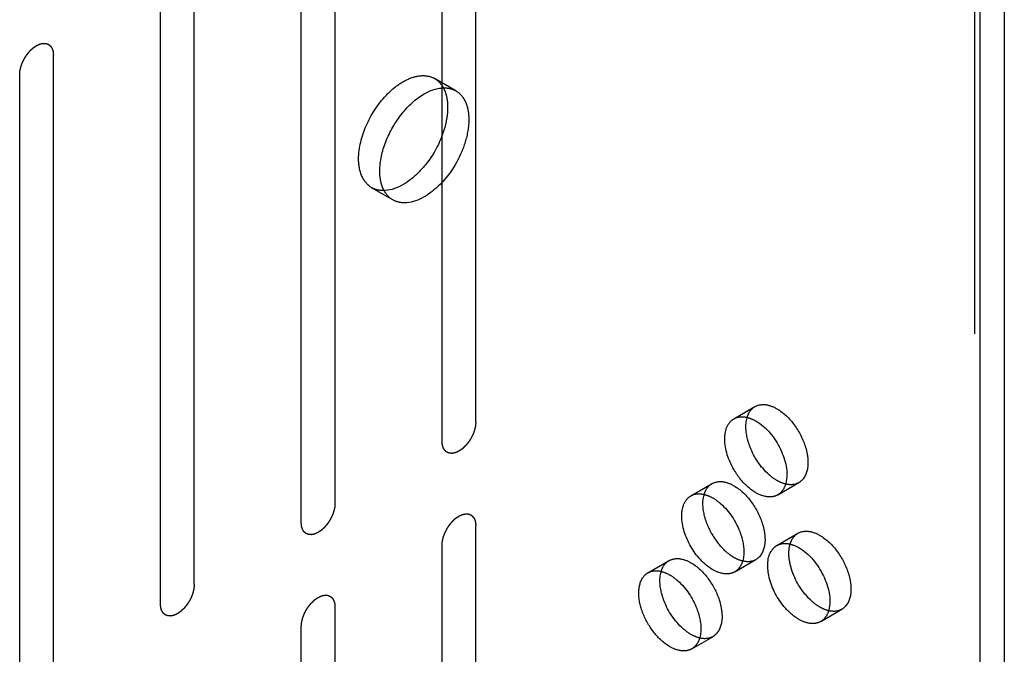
# Model space of a CAD drawing. Header units: inches. Extents: x 5 to 265, y 5 to 171.
# Tile 207 of 212: x 216.602 to 218.15, y 132.394 to 133.391. Entities that reach past the tile are written whole.
import ezdxf

# ---------------------------------------------------------------- set-up
doc = ezdxf.new("R2010")
doc.units = ezdxf.units.IN
doc.header["$LTSCALE"] = 14.96
doc.header["$MEASUREMENT"] = 0
doc.linetypes.add('HIDDEN', pattern=[0.2, 0.1, -0.1])
doc.layers.get('0').update_dxf_attribs({"linetype": 'CONTINUOUS'})
for name, color, linetype in [('03_ALL_AXES', 7, 'CONTINUOUS'), ('08_ALL_COSMETICS', 7, 'CONTINUOUS'), ('DEFAULT_2', 7, 'HIDDEN')]:
    doc.layers.add(name, color=color, linetype=linetype)

msp = doc.modelspace()

# ---------------------------------------------------------------- linework, layer by layer
at = {"color": 7, "linetype": 'Continuous'}
for p, q in [((218.15, 137.3515), (218.15, 71.2483)), ((218.1123, 71.1956), (218.1123, 137.3323))]:
    msp.add_line(p, q, dxfattribs=at)
at = {"layer": '03_ALL_AXES', "color": 7, "linetype": 'HIDDEN'}
for p, q in [((217.2878, 133.2792), (217.2545, 133.2984)), ((217.1888, 133.1077), (217.1555, 133.1269)), ((217.7249, 132.7637), (217.7581, 132.7829)), ((217.7939, 132.6442), (217.8271, 132.6634)), ((217.6573, 132.6427), (217.6906, 132.6619)), ((217.7925, 132.5647), (217.8257, 132.5839)), ((217.5898, 132.5218), (217.623, 132.5409)), ((217.7263, 132.5232), (217.7596, 132.5424)), ((217.8615, 132.4452), (217.8947, 132.4644)), ((217.6588, 132.4022), (217.692, 132.4214))]:
    msp.add_line(p, q, dxfattribs=at)
msp.add_arc((217.7919, 132.6407), 0.117, 201.222, 218.7783, dxfattribs=at)
for points, knots in [([(217.135, 133.1722), (217.135, 133.1899), (217.1448, 133.2266), (217.17, 133.2655), (217.1967, 133.2892), (217.2172, 133.3004), (217.2372, 133.3044), (217.2496, 133.3012), (217.2545, 133.2984)], [0, 0, 0, 0, 0.269949, 0.561336, 0.695525, 0.813149, 0.912905, 1, 1, 1, 1]), ([(217.2545, 133.2984), (217.2589, 133.2958), (217.2641, 133.2909), (217.2676, 133.285), (217.2685, 133.2834)], [0, 0, 0, 0, 0.736206, 1, 1, 1, 1]), ([(217.1683, 133.153), (217.1683, 133.1686), (217.176, 133.2013), (217.2005, 133.2435), (217.2332, 133.2748), (217.2612, 133.2847), (217.2733, 133.2836)], [0, 0, 0, 0, 0.258397, 0.541455, 0.799849, 1, 1, 1, 1]), ([(217.2715, 133.2762), (217.2721, 133.2744), (217.2743, 133.2669), (217.275, 133.259), (217.275, 133.253)], [0, 0, 0, 0, 0.235227, 1, 1, 1, 1]), ([(217.275, 133.253), (217.275, 133.2456), (217.2711, 133.2131), (217.2558, 133.1824), (217.24, 133.1628)], [0, 0, 0, 0, 0.228716, 1, 1, 1, 1]), ([(217.3029, 133.2618), (217.3038, 133.2598), (217.3071, 133.2508), (217.3083, 133.2412), (217.3083, 133.2338)], [0, 0, 0, 0, 0.231419, 1, 1, 1, 1]), ([(217.3083, 133.2338), (217.3083, 133.2302), (217.3073, 133.2146), (217.3032, 133.1992), (217.2989, 133.188)], [0, 0, 0, 0, 0.231048, 1, 1, 1, 1]), ([(217.2989, 133.188), (217.2898, 133.1646), (217.2657, 133.1268), (217.2224, 133.1015), (217.2033, 133.1032)], [0, 0, 0, 0, 0.566132, 1, 1, 1, 1]), ([(217.1555, 133.1269), (217.1489, 133.1307), (217.1374, 133.1452), (217.135, 133.1628), (217.135, 133.1722)], [0, 0, 0, 0, 0.450017, 1, 1, 1, 1]), ([(217.24, 133.1628), (217.2349, 133.1565), (217.2165, 133.1367), (217.1892, 133.1207), (217.17, 133.1224)], [0, 0, 0, 0, 0.298288, 1, 1, 1, 1]), ([(217.1718, 133.1299), (217.1712, 133.1316), (217.169, 133.1392), (217.1683, 133.147), (217.1683, 133.153)], [0, 0, 0, 0, 0.235227, 1, 1, 1, 1]), ([(217.1888, 133.1077), (217.1844, 133.1102), (217.1792, 133.1152), (217.1757, 133.1211), (217.1748, 133.1227)], [0, 0, 0, 0, 0.736206, 1, 1, 1, 1]), ([(217.7581, 132.7829), (217.7628, 132.7856), (217.7755, 132.7875), (217.7869, 132.7828), (217.7926, 132.7795)], [0, 0, 0, 0, 0.45002, 1, 1, 1, 1]), ([(217.7926, 132.7795), (217.8033, 132.7733), (217.8221, 132.7547), (217.8368, 132.7259), (217.8417, 132.7014), (217.8415, 132.6816), (217.8344, 132.6675), (217.8271, 132.6634)], [0, 0, 0, 0, 0.271139, 0.563812, 0.698594, 0.816737, 1, 1, 1, 1]), ([(217.7106, 132.7321), (217.7106, 132.7345), (217.7111, 132.7429), (217.7136, 132.7515), (217.7172, 132.7565)], [0, 0, 0, 0, 0.279646, 1, 1, 1, 1]), ([(217.7249, 132.7637), (217.7264, 132.7646), (217.7333, 132.7676), (217.7412, 132.7671), (217.7467, 132.7656)], [0, 0, 0, 0, 0.234155, 1, 1, 1, 1]), ([(217.7504, 132.7194), (217.7488, 132.7234), (217.7441, 132.738), (217.7427, 132.7543), (217.7456, 132.765)], [0, 0, 0, 0, 0.280454, 1, 1, 1, 1]), ([(217.7594, 132.7603), (217.7764, 132.7505), (217.8011, 132.7195), (217.8112, 132.6796), (217.8065, 132.6621)], [0, 0, 0, 0, 0.520118, 1, 1, 1, 1]), ([(217.735, 132.6692), (217.7313, 132.6739), (217.7186, 132.6926), (217.7106, 132.7154), (217.7106, 132.7321)], [0, 0, 0, 0, 0.263257, 1, 1, 1, 1]), ([(217.7926, 132.6668), (217.7881, 132.6694), (217.7699, 132.6831), (217.7567, 132.703), (217.7504, 132.7194)], [0, 0, 0, 0, 0.228715, 1, 1, 1, 1]), ([(217.6906, 132.6619), (217.6952, 132.6646), (217.708, 132.6665), (217.7194, 132.6618), (217.7251, 132.6585)], [0, 0, 0, 0, 0.45002, 1, 1, 1, 1]), ([(217.7594, 132.6476), (217.7572, 132.6489), (217.7481, 132.6549), (217.7403, 132.6627), (217.735, 132.6692)], [0, 0, 0, 0, 0.231048, 1, 1, 1, 1]), ([(217.8271, 132.6634), (217.8256, 132.6625), (217.8188, 132.6595), (217.8108, 132.66), (217.8053, 132.6614)], [0, 0, 0, 0, 0.234155, 1, 1, 1, 1]), ([(217.7251, 132.6585), (217.7357, 132.6523), (217.7545, 132.6337), (217.7692, 132.605), (217.7741, 132.5804), (217.774, 132.5607), (217.7668, 132.5466), (217.7596, 132.5424)], [0, 0, 0, 0, 0.271139, 0.563812, 0.698594, 0.816737, 1, 1, 1, 1]), ([(217.7838, 132.6411), (217.7819, 132.6409), (217.7734, 132.6411), (217.7651, 132.6443), (217.7594, 132.6476)], [0, 0, 0, 0, 0.225557, 1, 1, 1, 1]), ([(217.643, 132.6111), (217.643, 132.6135), (217.6435, 132.622), (217.6461, 132.6305), (217.6496, 132.6355)], [0, 0, 0, 0, 0.279646, 1, 1, 1, 1]), ([(217.6573, 132.6427), (217.6588, 132.6436), (217.6657, 132.6466), (217.6737, 132.6461), (217.6791, 132.6447)], [0, 0, 0, 0, 0.234155, 1, 1, 1, 1]), ([(217.6828, 132.5984), (217.6813, 132.6024), (217.6766, 132.617), (217.6751, 132.6333), (217.678, 132.644)], [0, 0, 0, 0, 0.280454, 1, 1, 1, 1]), ([(217.6918, 132.6393), (217.6963, 132.6367), (217.7146, 132.623), (217.7278, 132.6031), (217.7341, 132.5867)], [0, 0, 0, 0, 0.228715, 1, 1, 1, 1]), ([(217.6918, 132.5266), (217.6774, 132.535), (217.6545, 132.5614), (217.643, 132.5944), (217.643, 132.6111)], [0, 0, 0, 0, 0.500112, 1, 1, 1, 1]), ([(217.7341, 132.5867), (217.7357, 132.5827), (217.7403, 132.5681), (217.7418, 132.5518), (217.7389, 132.5411)], [0, 0, 0, 0, 0.280454, 1, 1, 1, 1]), ([(217.8257, 132.5839), (217.8304, 132.5866), (217.8431, 132.5885), (217.8545, 132.5838), (217.8602, 132.5805)], [0, 0, 0, 0, 0.45002, 1, 1, 1, 1]), ([(217.8602, 132.5805), (217.8709, 132.5743), (217.8896, 132.5557), (217.9044, 132.5269), (217.9093, 132.5024), (217.9091, 132.4826), (217.9019, 132.4686), (217.8947, 132.4644)], [0, 0, 0, 0, 0.271139, 0.563812, 0.698594, 0.816737, 1, 1, 1, 1]), ([(217.7251, 132.5458), (217.7229, 132.5471), (217.7138, 132.5531), (217.7059, 132.5609), (217.7007, 132.5675)], [0, 0, 0, 0, 0.231048, 1, 1, 1, 1]), ([(217.8026, 132.4702), (217.7916, 132.4839), (217.7772, 132.5116), (217.777, 132.5465), (217.7847, 132.5575)], [0, 0, 0, 0, 0.566129, 1, 1, 1, 1]), ([(217.827, 132.5613), (217.844, 132.5515), (217.8686, 132.5205), (217.8788, 132.4806), (217.8741, 132.4631)], [0, 0, 0, 0, 0.520118, 1, 1, 1, 1]), ([(217.623, 132.5409), (217.6277, 132.5436), (217.6404, 132.5455), (217.6518, 132.5408), (217.6575, 132.5375)], [0, 0, 0, 0, 0.45002, 1, 1, 1, 1]), ([(217.818, 132.5204), (217.8169, 132.5231), (217.8134, 132.5334), (217.8114, 132.5443), (217.8114, 132.5523)], [0, 0, 0, 0, 0.266124, 1, 1, 1, 1]), ([(217.5898, 132.5218), (217.5913, 132.5226), (217.5981, 132.5256), (217.6061, 132.5252), (217.6116, 132.5237)], [0, 0, 0, 0, 0.234155, 1, 1, 1, 1]), ([(217.6152, 132.4774), (217.6137, 132.4815), (217.609, 132.4961), (217.6075, 132.5123), (217.6104, 132.523)], [0, 0, 0, 0, 0.280454, 1, 1, 1, 1]), ([(217.6575, 132.5375), (217.6682, 132.5314), (217.6869, 132.5127), (217.7017, 132.484), (217.7066, 132.4594), (217.7064, 132.4397), (217.6992, 132.4256), (217.692, 132.4214)], [0, 0, 0, 0, 0.271139, 0.563812, 0.698594, 0.816737, 1, 1, 1, 1]), ([(217.7162, 132.5201), (217.7143, 132.5199), (217.7058, 132.5201), (217.6975, 132.5233), (217.6918, 132.5266)], [0, 0, 0, 0, 0.225557, 1, 1, 1, 1]), ([(217.6243, 132.4057), (217.6148, 132.4111), (217.5978, 132.4271), (217.5809, 132.4567), (217.5734, 132.4873), (217.5772, 132.5077), (217.582, 132.5146)], [0, 0, 0, 0, 0.258394, 0.541451, 0.799846, 1, 1, 1, 1]), ([(217.6243, 132.5183), (217.6288, 132.5157), (217.647, 132.502), (217.6602, 132.4821), (217.6665, 132.4658)], [0, 0, 0, 0, 0.228715, 1, 1, 1, 1]), ([(217.8602, 132.4678), (217.8557, 132.4704), (217.8375, 132.4841), (217.8243, 132.504), (217.818, 132.5204)], [0, 0, 0, 0, 0.228715, 1, 1, 1, 1]), ([(217.6575, 132.4249), (217.653, 132.4275), (217.6347, 132.4412), (217.6216, 132.4611), (217.6152, 132.4774)], [0, 0, 0, 0, 0.228715, 1, 1, 1, 1]), ([(217.6665, 132.4658), (217.6681, 132.4617), (217.6728, 132.4471), (217.6743, 132.4309), (217.6714, 132.4202)], [0, 0, 0, 0, 0.280454, 1, 1, 1, 1]), ([(217.827, 132.4486), (217.8248, 132.4499), (217.8157, 132.4559), (217.8079, 132.4637), (217.8026, 132.4702)], [0, 0, 0, 0, 0.231048, 1, 1, 1, 1]), ([(217.8947, 132.4644), (217.8932, 132.4635), (217.8864, 132.4605), (217.8784, 132.461), (217.8729, 132.4624)], [0, 0, 0, 0, 0.234155, 1, 1, 1, 1]), ([(217.8514, 132.4421), (217.8495, 132.4419), (217.8409, 132.4421), (217.8327, 132.4453), (217.827, 132.4486)], [0, 0, 0, 0, 0.225557, 1, 1, 1, 1]), ([(217.692, 132.4214), (217.6905, 132.4206), (217.6836, 132.4176), (217.6757, 132.418), (217.6702, 132.4195)], [0, 0, 0, 0, 0.234155, 1, 1, 1, 1]), ([(217.6487, 132.3991), (217.6467, 132.399), (217.6382, 132.3991), (217.63, 132.4024), (217.6243, 132.4057)], [0, 0, 0, 0, 0.225557, 1, 1, 1, 1])]:
    msp.add_open_spline(points, degree=3, knots=knots, dxfattribs=at)
for points in [[(217.2685, 133.2834), (217.2697, 133.2811), (217.2707, 133.2786), (217.2715, 133.2762)], [(217.2733, 133.2836), (217.2783, 133.2832), (217.2834, 133.2817), (217.2878, 133.2792)], [(217.2878, 133.2792), (217.2922, 133.2766), (217.296, 133.273), (217.2989, 133.2689)], [(217.2989, 133.2689), (217.3004, 133.2666), (217.3018, 133.2642), (217.3029, 133.2618)], [(217.17, 133.1224), (217.165, 133.1229), (217.1599, 133.1244), (217.1555, 133.1269)], [(217.1748, 133.1227), (217.1736, 133.125), (217.1726, 133.1274), (217.1718, 133.1299)], [(217.2033, 133.1032), (217.1982, 133.1037), (217.1932, 133.1052), (217.1888, 133.1077)], [(217.7456, 132.765), (217.7466, 132.7688), (217.7481, 132.7725), (217.7504, 132.7757)], [(217.7504, 132.7757), (217.7524, 132.7786), (217.7551, 132.7811), (217.7581, 132.7829)], [(217.7172, 132.7565), (217.7192, 132.7594), (217.7219, 132.7619), (217.7249, 132.7637)], [(217.7467, 132.7656), (217.7512, 132.7645), (217.7554, 132.7626), (217.7594, 132.7603)], [(217.8053, 132.6614), (217.8009, 132.6626), (217.7966, 132.6645), (217.7926, 132.6668)], [(217.678, 132.644), (217.679, 132.6478), (217.6806, 132.6515), (217.6828, 132.6547)], [(217.6828, 132.6547), (217.6848, 132.6576), (217.6875, 132.6602), (217.6906, 132.6619)], [(217.8017, 132.6514), (217.7996, 132.6485), (217.797, 132.646), (217.7939, 132.6442)], [(217.8065, 132.6621), (217.8055, 132.6583), (217.8039, 132.6546), (217.8017, 132.6514)], [(217.6496, 132.6355), (217.6516, 132.6384), (217.6543, 132.641), (217.6573, 132.6427)], [(217.6791, 132.6447), (217.6836, 132.6435), (217.6879, 132.6416), (217.6918, 132.6393)], [(217.7939, 132.6442), (217.7909, 132.6424), (217.7873, 132.6414), (217.7838, 132.6411)], [(217.8131, 132.566), (217.8141, 132.5698), (217.8157, 132.5735), (217.818, 132.5767)], [(217.818, 132.5767), (217.82, 132.5796), (217.8227, 132.5821), (217.8257, 132.5839)], [(217.7847, 132.5575), (217.7868, 132.5604), (217.7894, 132.5629), (217.7925, 132.5647)], [(217.7925, 132.5647), (217.7955, 132.5665), (217.7991, 132.5675), (217.8026, 132.5678)], [(217.8026, 132.5678), (217.8065, 132.5682), (217.8105, 132.5677), (217.8143, 132.5666)], [(217.8114, 132.5523), (217.8114, 132.5569), (217.8119, 132.5616), (217.8131, 132.566)], [(217.8143, 132.5666), (217.8187, 132.5655), (217.823, 132.5636), (217.827, 132.5613)], [(217.6152, 132.5338), (217.6173, 132.5366), (217.6199, 132.5392), (217.623, 132.5409)], [(217.7378, 132.5405), (217.7333, 132.5416), (217.729, 132.5435), (217.7251, 132.5458)], [(217.7389, 132.5411), (217.7379, 132.5373), (217.7363, 132.5336), (217.7341, 132.5304)], [(217.7495, 132.5393), (217.7456, 132.5389), (217.7416, 132.5395), (217.7378, 132.5405)], [(217.7596, 132.5424), (217.7565, 132.5406), (217.753, 132.5396), (217.7495, 132.5393)], [(217.6104, 132.523), (217.6114, 132.5268), (217.613, 132.5305), (217.6152, 132.5338)], [(217.6116, 132.5237), (217.616, 132.5225), (217.6203, 132.5206), (217.6243, 132.5183)], [(217.7263, 132.5232), (217.7233, 132.5215), (217.7197, 132.5204), (217.7162, 132.5201)], [(217.7341, 132.5304), (217.7321, 132.5275), (217.7294, 132.525), (217.7263, 132.5232)], [(217.582, 132.5146), (217.584, 132.5175), (217.5867, 132.52), (217.5898, 132.5218)], [(217.8729, 132.4624), (217.8685, 132.4636), (217.8642, 132.4655), (217.8602, 132.4678)], [(217.8741, 132.4631), (217.8731, 132.4593), (217.8715, 132.4556), (217.8692, 132.4524)], [(217.8692, 132.4524), (217.8672, 132.4495), (217.8645, 132.447), (217.8615, 132.4452)], [(217.8615, 132.4452), (217.8584, 132.4434), (217.8549, 132.4424), (217.8514, 132.4421)], [(217.6702, 132.4195), (217.6658, 132.4207), (217.6615, 132.4226), (217.6575, 132.4249)], [(217.6714, 132.4202), (217.6703, 132.4164), (217.6688, 132.4126), (217.6665, 132.4094)], [(217.6588, 132.4023), (217.6557, 132.4005), (217.6522, 132.3994), (217.6487, 132.3991)], [(217.6665, 132.4094), (217.6645, 132.4066), (217.6618, 132.404), (217.6588, 132.4023)]]:
    msp.add_open_spline(points, degree=3, dxfattribs=at)
at = {"layer": '08_ALL_COSMETICS', "color": 7, "linetype": 'HIDDEN'}
for p, q in [((217.3192, 132.7589), (217.3192, 133.7183)), ((217.2662, 132.7282), (217.2662, 133.6876)), ((217.0979, 132.6311), (217.0979, 133.5905)), ((217.0449, 132.6005), (217.0449, 133.5599)), ((216.8766, 132.5033), (216.8766, 133.4627)), ((216.8236, 132.4727), (216.8236, 133.4321)), ((216.6553, 132.3755), (216.6553, 133.3349)), ((216.6022, 132.3449), (216.6022, 133.3043)), ((217.3192, 131.6362), (217.3192, 132.5956)), ((217.2662, 131.6056), (217.2662, 132.5649)), ((217.0979, 131.5084), (217.0979, 132.4678)), ((217.0449, 131.4778), (217.0449, 132.4372))]:
    msp.add_line(p, q, dxfattribs=at)
for points in [[(216.6022, 133.3043), (216.6023, 133.3048), (216.6024, 133.3059), (216.6025, 133.3074), (216.6026, 133.3087), (216.6027, 133.3096), (216.6027, 133.3101), (216.6027, 133.3105), (216.6028, 133.311), (216.603, 133.3115), (216.6032, 133.3125), (216.6035, 133.3138), (216.6038, 133.3152), (216.604, 133.3162), (216.6042, 133.3167), (216.6042, 133.3171), (216.6044, 133.3175), (216.6046, 133.3181), (216.605, 133.3191), (216.6055, 133.3205), (216.606, 133.3219), (216.6063, 133.3228), (216.6065, 133.3234), (216.6067, 133.3238), (216.6069, 133.3242), (216.6072, 133.3248), (216.6076, 133.3257), (216.6083, 133.3271), (216.609, 133.3285), (216.6095, 133.3295), (216.6098, 133.33), (216.61, 133.3304), (216.6103, 133.3308), (216.6106, 133.3313), (216.6112, 133.3322), (216.612, 133.3335), (216.6128, 133.3348), (216.6134, 133.3356), (216.6138, 133.3362), (216.614, 133.3365), (216.6143, 133.3369), (216.6147, 133.3373), (216.6153, 133.3381), (216.6163, 133.3393), (216.6172, 133.3404), (216.6179, 133.3412), (216.6183, 133.3416), (216.6186, 133.342), (216.6189, 133.3423), (216.6193, 133.3427), (216.62, 133.3433), (216.621, 133.3443), (216.6221, 133.3453), (216.6228, 133.3459), (216.6232, 133.3463), (216.6235, 133.3466), (216.6238, 133.3468), (216.6243, 133.3471), (216.625, 133.3477), (216.6261, 133.3484), (216.6272, 133.3492), (216.628, 133.3497), (216.6284, 133.35), (216.6288, 133.3502), (216.6291, 133.3504), (216.6295, 133.3506), (216.6303, 133.3509), (216.6313, 133.3514), (216.6324, 133.3519), (216.6332, 133.3523), (216.6336, 133.3525), (216.6339, 133.3526), (216.6342, 133.3527), (216.6346, 133.3528), (216.6354, 133.3529), (216.6364, 133.3532), (216.6374, 133.3534), (216.6381, 133.3536), (216.6385, 133.3537), (216.6389, 133.3538), (216.6391, 133.3537), (216.6395, 133.3537), (216.6402, 133.3537), (216.6411, 133.3537), (216.6421, 133.3536), (216.6428, 133.3536), (216.6431, 133.3536), (216.6434, 133.3536), (216.6437, 133.3535), (216.644, 133.3534), (216.6446, 133.3531), (216.6455, 133.3528), (216.6463, 133.3525), (216.6469, 133.3523), (216.6472, 133.3522), (216.6475, 133.3521), (216.6477, 133.3519), (216.648, 133.3517), (216.6485, 133.3513), (216.6491, 133.3507), (216.6498, 133.3502), (216.6503, 133.3498), (216.6506, 133.3495), (216.6508, 133.3494), (216.6509, 133.3491), (216.6511, 133.3488), (216.6515, 133.3482), (216.652, 133.3474), (216.6525, 133.3466), (216.6529, 133.3461), (216.6531, 133.3457), (216.6533, 133.3455), (216.6533, 133.3452), (216.6535, 133.3448), (216.6537, 133.3441), (216.654, 133.3431), (216.6543, 133.3421), (216.6545, 133.3414), (216.6547, 133.341), (216.6548, 133.3407), (216.6548, 133.3403), (216.6548, 133.3398), (216.6549, 133.339), (216.655, 133.3378), (216.6551, 133.3364), (216.6552, 133.3354), (216.6553, 133.3349)], [(217.3192, 132.7589), (217.3192, 132.7583), (217.3191, 132.7573), (217.319, 132.7557), (217.3189, 132.7544), (217.3188, 132.7535), (217.3188, 132.753), (217.3188, 132.7526), (217.3186, 132.7522), (217.3185, 132.7517), (217.3183, 132.7507), (217.318, 132.7493), (217.3177, 132.748), (217.3175, 132.747), (217.3173, 132.7465), (217.3173, 132.746), (217.3171, 132.7456), (217.3169, 132.7451), (217.3165, 132.7441), (217.316, 132.7427), (217.3155, 132.7413), (217.3152, 132.7403), (217.315, 132.7398), (217.3148, 132.7394), (217.3146, 132.739), (217.3143, 132.7384), (217.3138, 132.7374), (217.3131, 132.736), (217.3124, 132.7347), (217.312, 132.7337), (217.3117, 132.7332), (217.3115, 132.7327), (217.3112, 132.7324), (217.3109, 132.7318), (217.3103, 132.731), (217.3095, 132.7297), (217.3086, 132.7284), (217.3081, 132.7275), (217.3077, 132.727), (217.3075, 132.7266), (217.3072, 132.7263), (217.3068, 132.7258), (217.3061, 132.725), (217.3052, 132.7239), (217.3042, 132.7228), (217.3036, 132.722), (217.3032, 132.7215), (217.3029, 132.7212), (217.3026, 132.7209), (217.3022, 132.7205), (217.3015, 132.7198), (217.3004, 132.7189), (217.2994, 132.7179), (217.2987, 132.7172), (217.2983, 132.7169), (217.298, 132.7166), (217.2976, 132.7163), (217.2972, 132.716), (217.2964, 132.7155), (217.2953, 132.7148), (217.2943, 132.714), (217.2935, 132.7135), (217.2931, 132.7132), (217.2927, 132.7129), (217.2924, 132.7128), (217.292, 132.7126), (217.2912, 132.7122), (217.2902, 132.7117), (217.2891, 132.7112), (217.2883, 132.7109), (217.2879, 132.7107), (217.2876, 132.7105), (217.2873, 132.7105), (217.2869, 132.7104), (217.2861, 132.7102), (217.2851, 132.71), (217.2841, 132.7097), (217.2833, 132.7096), (217.2829, 132.7095), (217.2826, 132.7094), (217.2823, 132.7094), (217.282, 132.7094), (217.2813, 132.7095), (217.2803, 132.7095), (217.2794, 132.7095), (217.2787, 132.7096), (217.2783, 132.7096), (217.278, 132.7096), (217.2778, 132.7097), (217.2775, 132.7098), (217.2769, 132.71), (217.276, 132.7103), (217.2752, 132.7106), (217.2746, 132.7109), (217.2742, 132.711), (217.274, 132.7111), (217.2738, 132.7113), (217.2735, 132.7115), (217.273, 132.7119), (217.2723, 132.7124), (217.2717, 132.713), (217.2712, 132.7134), (217.2709, 132.7136), (217.2707, 132.7138), (217.2705, 132.7141), (217.2703, 132.7144), (217.27, 132.7149), (217.2695, 132.7157), (217.269, 132.7165), (217.2686, 132.7171), (217.2684, 132.7174), (217.2682, 132.7176), (217.2682, 132.718), (217.268, 132.7184), (217.2678, 132.7191), (217.2675, 132.7201), (217.2672, 132.7211), (217.267, 132.7218), (217.2668, 132.7222), (217.2667, 132.7225), (217.2667, 132.7229), (217.2667, 132.7233), (217.2666, 132.7242), (217.2665, 132.7254), (217.2663, 132.7268), (217.2663, 132.7278), (217.2662, 132.7282)], [(217.0979, 132.6311), (217.0979, 132.6306), (217.0978, 132.6295), (217.0977, 132.628), (217.0976, 132.6267), (217.0975, 132.6258), (217.0974, 132.6252), (217.0974, 132.6249), (217.0973, 132.6244), (217.0972, 132.6239), (217.097, 132.6229), (217.0967, 132.6216), (217.0964, 132.6202), (217.0961, 132.6192), (217.096, 132.6187), (217.0959, 132.6183), (217.0958, 132.6178), (217.0956, 132.6173), (217.0952, 132.6163), (217.0947, 132.6149), (217.0942, 132.6135), (217.0938, 132.6126), (217.0936, 132.612), (217.0935, 132.6116), (217.0933, 132.6112), (217.093, 132.6106), (217.0925, 132.6097), (217.0918, 132.6083), (217.0911, 132.6069), (217.0906, 132.6059), (217.0904, 132.6054), (217.0902, 132.6049), (217.0899, 132.6046), (217.0896, 132.6041), (217.089, 132.6032), (217.0882, 132.6019), (217.0873, 132.6006), (217.0867, 132.5997), (217.0864, 132.5992), (217.0862, 132.5988), (217.0859, 132.5985), (217.0855, 132.5981), (217.0848, 132.5973), (217.0839, 132.5961), (217.0829, 132.595), (217.0823, 132.5942), (217.0819, 132.5937), (217.0816, 132.5934), (217.0813, 132.5931), (217.0809, 132.5927), (217.0801, 132.5921), (217.0791, 132.5911), (217.0781, 132.5901), (217.0774, 132.5895), (217.077, 132.5891), (217.0766, 132.5888), (217.0763, 132.5886), (217.0759, 132.5883), (217.0751, 132.5877), (217.074, 132.587), (217.0729, 132.5862), (217.0722, 132.5857), (217.0717, 132.5854), (217.0714, 132.5851), (217.0711, 132.585), (217.0707, 132.5848), (217.0699, 132.5845), (217.0688, 132.584), (217.0678, 132.5835), (217.067, 132.5831), (217.0666, 132.5829), (217.0662, 132.5827), (217.0659, 132.5827), (217.0655, 132.5826), (217.0648, 132.5824), (217.0638, 132.5822), (217.0627, 132.582), (217.062, 132.5818), (217.0616, 132.5817), (217.0613, 132.5816), (217.061, 132.5817), (217.0606, 132.5817), (217.06, 132.5817), (217.059, 132.5817), (217.0581, 132.5818), (217.0574, 132.5818), (217.057, 132.5818), (217.0567, 132.5818), (217.0565, 132.5819), (217.0561, 132.582), (217.0555, 132.5822), (217.0547, 132.5826), (217.0538, 132.5829), (217.0532, 132.5831), (217.0529, 132.5832), (217.0526, 132.5833), (217.0525, 132.5835), (217.0522, 132.5837), (217.0517, 132.5841), (217.051, 132.5847), (217.0503, 132.5852), (217.0498, 132.5856), (217.0496, 132.5859), (217.0494, 132.586), (217.0492, 132.5863), (217.049, 132.5866), (217.0487, 132.5872), (217.0481, 132.5879), (217.0476, 132.5888), (217.0473, 132.5893), (217.0471, 132.5896), (217.0469, 132.5899), (217.0468, 132.5902), (217.0467, 132.5906), (217.0465, 132.5913), (217.0462, 132.5923), (217.0459, 132.5933), (217.0456, 132.594), (217.0455, 132.5944), (217.0454, 132.5947), (217.0454, 132.5951), (217.0453, 132.5956), (217.0453, 132.5964), (217.0451, 132.5976), (217.045, 132.599), (217.0449, 132.6), (217.0449, 132.6005)], [(217.2662, 132.5649), (217.2663, 132.5655), (217.2663, 132.5665), (217.2665, 132.5681), (217.2666, 132.5694), (217.2666, 132.5703), (217.2667, 132.5708), (217.2667, 132.5712), (217.2668, 132.5716), (217.2669, 132.5721), (217.2672, 132.5731), (217.2675, 132.5745), (217.2678, 132.5759), (217.268, 132.5768), (217.2681, 132.5774), (217.2682, 132.5778), (217.2684, 132.5782), (217.2686, 132.5787), (217.2689, 132.5797), (217.2694, 132.5811), (217.2699, 132.5825), (217.2703, 132.5835), (217.2705, 132.584), (217.2706, 132.5845), (217.2709, 132.5849), (217.2711, 132.5854), (217.2716, 132.5864), (217.2723, 132.5878), (217.273, 132.5891), (217.2735, 132.5901), (217.2738, 132.5907), (217.274, 132.5911), (217.2742, 132.5915), (217.2746, 132.592), (217.2751, 132.5929), (217.276, 132.5941), (217.2768, 132.5954), (217.2774, 132.5963), (217.2777, 132.5968), (217.278, 132.5972), (217.2783, 132.5975), (217.2786, 132.598), (217.2793, 132.5988), (217.2803, 132.5999), (217.2812, 132.601), (217.2819, 132.6018), (217.2823, 132.6023), (217.2825, 132.6027), (217.2828, 132.6029), (217.2833, 132.6033), (217.284, 132.604), (217.285, 132.6049), (217.286, 132.6059), (217.2868, 132.6066), (217.2872, 132.607), (217.2875, 132.6073), (217.2878, 132.6075), (217.2882, 132.6078), (217.289, 132.6083), (217.2901, 132.6091), (217.2912, 132.6098), (217.292, 132.6104), (217.2924, 132.6106), (217.2927, 132.6109), (217.293, 132.611), (217.2935, 132.6112), (217.2942, 132.6116), (217.2953, 132.6121), (217.2964, 132.6126), (217.2971, 132.6129), (217.2976, 132.6131), (217.2979, 132.6133), (217.2982, 132.6133), (217.2986, 132.6134), (217.2993, 132.6136), (217.3004, 132.6138), (217.3014, 132.6141), (217.3021, 132.6142), (217.3025, 132.6143), (217.3028, 132.6144), (217.3031, 132.6144), (217.3035, 132.6144), (217.3042, 132.6143), (217.3051, 132.6143), (217.3061, 132.6143), (217.3067, 132.6143), (217.3071, 132.6142), (217.3074, 132.6143), (217.3077, 132.6141), (217.308, 132.614), (217.3086, 132.6138), (217.3094, 132.6135), (217.3103, 132.6132), (217.3109, 132.613), (217.3112, 132.6128), (217.3115, 132.6128), (217.3117, 132.6126), (217.312, 132.6123), (217.3124, 132.6119), (217.3131, 132.6114), (217.3138, 132.6108), (217.3143, 132.6104), (217.3146, 132.6102), (217.3148, 132.61), (217.3149, 132.6098), (217.3151, 132.6095), (217.3155, 132.6089), (217.316, 132.6081), (217.3165, 132.6073), (217.3169, 132.6067), (217.317, 132.6064), (217.3172, 132.6062), (217.3173, 132.6059), (217.3174, 132.6055), (217.3176, 132.6047), (217.318, 132.6037), (217.3183, 132.6027), (217.3185, 132.602), (217.3186, 132.6016), (217.3187, 132.6013), (217.3187, 132.601), (217.3188, 132.6005), (217.3189, 132.5996), (217.319, 132.5984), (217.3191, 132.597), (217.3192, 132.596), (217.3192, 132.5956)], [(216.8766, 132.5033), (216.8766, 132.5028), (216.8765, 132.5017), (216.8763, 132.5002), (216.8762, 132.4989), (216.8762, 132.498), (216.8761, 132.4975), (216.8761, 132.4971), (216.876, 132.4967), (216.8759, 132.4961), (216.8757, 132.4951), (216.8753, 132.4938), (216.875, 132.4924), (216.8748, 132.4914), (216.8747, 132.4909), (216.8746, 132.4905), (216.8744, 132.4901), (216.8742, 132.4895), (216.8739, 132.4885), (216.8734, 132.4871), (216.8729, 132.4858), (216.8725, 132.4848), (216.8723, 132.4842), (216.8722, 132.4838), (216.872, 132.4834), (216.8717, 132.4828), (216.8712, 132.4819), (216.8705, 132.4805), (216.8698, 132.4791), (216.8693, 132.4781), (216.869, 132.4776), (216.8688, 132.4772), (216.8686, 132.4768), (216.8682, 132.4763), (216.8677, 132.4754), (216.8668, 132.4741), (216.866, 132.4729), (216.8654, 132.472), (216.8651, 132.4715), (216.8648, 132.4711), (216.8645, 132.4707), (216.8642, 132.4703), (216.8635, 132.4695), (216.8626, 132.4683), (216.8616, 132.4672), (216.8609, 132.4664), (216.8606, 132.466), (216.8603, 132.4656), (216.86, 132.4653), (216.8595, 132.4649), (216.8588, 132.4643), (216.8578, 132.4633), (216.8568, 132.4624), (216.856, 132.4617), (216.8556, 132.4613), (216.8553, 132.461), (216.855, 132.4608), (216.8546, 132.4605), (216.8538, 132.46), (216.8527, 132.4592), (216.8516, 132.4584), (216.8508, 132.4579), (216.8504, 132.4576), (216.8501, 132.4574), (216.8498, 132.4572), (216.8493, 132.457), (216.8486, 132.4567), (216.8475, 132.4562), (216.8464, 132.4557), (216.8457, 132.4553), (216.8453, 132.4551), (216.8449, 132.455), (216.8446, 132.4549), (216.8442, 132.4548), (216.8435, 132.4547), (216.8425, 132.4544), (216.8414, 132.4542), (216.8407, 132.454), (216.8403, 132.4539), (216.84, 132.4538), (216.8397, 132.4539), (216.8393, 132.4539), (216.8386, 132.4539), (216.8377, 132.4539), (216.8367, 132.454), (216.8361, 132.454), (216.8357, 132.454), (216.8354, 132.454), (216.8352, 132.4541), (216.8348, 132.4542), (216.8342, 132.4545), (216.8334, 132.4548), (216.8325, 132.4551), (216.8319, 132.4553), (216.8316, 132.4554), (216.8313, 132.4555), (216.8311, 132.4557), (216.8308, 132.4559), (216.8304, 132.4563), (216.8297, 132.4569), (216.829, 132.4575), (216.8285, 132.4578), (216.8283, 132.4581), (216.828, 132.4582), (216.8279, 132.4585), (216.8277, 132.4588), (216.8273, 132.4594), (216.8268, 132.4602), (216.8263, 132.461), (216.826, 132.4615), (216.8258, 132.4619), (216.8256, 132.4621), (216.8255, 132.4624), (216.8254, 132.4628), (216.8252, 132.4635), (216.8248, 132.4645), (216.8245, 132.4655), (216.8243, 132.4662), (216.8242, 132.4666), (216.8241, 132.4669), (216.8241, 132.4673), (216.824, 132.4678), (216.8239, 132.4686), (216.8238, 132.4698), (216.8237, 132.4713), (216.8236, 132.4722), (216.8236, 132.4727)], [(217.0449, 132.4372), (217.0449, 132.4377), (217.045, 132.4387), (217.0451, 132.4403), (217.0452, 132.4416), (217.0453, 132.4425), (217.0454, 132.443), (217.0454, 132.4434), (217.0455, 132.4438), (217.0456, 132.4444), (217.0458, 132.4453), (217.0461, 132.4467), (217.0465, 132.4481), (217.0467, 132.449), (217.0468, 132.4496), (217.0469, 132.45), (217.047, 132.4504), (217.0472, 132.451), (217.0476, 132.4519), (217.0481, 132.4533), (217.0486, 132.4547), (217.049, 132.4557), (217.0492, 132.4563), (217.0493, 132.4567), (217.0495, 132.4571), (217.0498, 132.4576), (217.0503, 132.4586), (217.051, 132.46), (217.0517, 132.4614), (217.0522, 132.4623), (217.0524, 132.4629), (217.0526, 132.4633), (217.0529, 132.4637), (217.0532, 132.4642), (217.0538, 132.4651), (217.0547, 132.4664), (217.0555, 132.4676), (217.0561, 132.4685), (217.0564, 132.469), (217.0566, 132.4694), (217.0569, 132.4697), (217.0573, 132.4702), (217.058, 132.471), (217.0589, 132.4721), (217.0599, 132.4733), (217.0605, 132.4741), (217.0609, 132.4745), (217.0612, 132.4749), (217.0615, 132.4751), (217.0619, 132.4755), (217.0627, 132.4762), (217.0637, 132.4772), (217.0647, 132.4781), (217.0654, 132.4788), (217.0659, 132.4792), (217.0662, 132.4795), (217.0665, 132.4797), (217.0669, 132.48), (217.0677, 132.4805), (217.0688, 132.4813), (217.0699, 132.482), (217.0706, 132.4826), (217.0711, 132.4829), (217.0714, 132.4831), (217.0717, 132.4832), (217.0722, 132.4834), (217.0729, 132.4838), (217.074, 132.4843), (217.0751, 132.4848), (217.0758, 132.4851), (217.0762, 132.4853), (217.0766, 132.4855), (217.0769, 132.4856), (217.0773, 132.4857), (217.078, 132.4858), (217.079, 132.4861), (217.0801, 132.4863), (217.0808, 132.4865), (217.0812, 132.4865), (217.0815, 132.4866), (217.0818, 132.4866), (217.0822, 132.4866), (217.0828, 132.4866), (217.0838, 132.4865), (217.0847, 132.4865), (217.0854, 132.4865), (217.0858, 132.4865), (217.0861, 132.4865), (217.0863, 132.4864), (217.0867, 132.4862), (217.0873, 132.486), (217.0881, 132.4857), (217.089, 132.4854), (217.0896, 132.4852), (217.0899, 132.485), (217.0902, 132.485), (217.0904, 132.4848), (217.0906, 132.4846), (217.0911, 132.4842), (217.0918, 132.4836), (217.0925, 132.483), (217.093, 132.4826), (217.0932, 132.4824), (217.0935, 132.4823), (217.0936, 132.482), (217.0938, 132.4817), (217.0941, 132.4811), (217.0947, 132.4803), (217.0952, 132.4795), (217.0955, 132.4789), (217.0957, 132.4786), (217.0959, 132.4784), (217.096, 132.4781), (217.0961, 132.4777), (217.0963, 132.477), (217.0966, 132.476), (217.097, 132.4749), (217.0972, 132.4742), (217.0973, 132.4738), (217.0974, 132.4736), (217.0974, 132.4732), (217.0975, 132.4727), (217.0975, 132.4719), (217.0977, 132.4707), (217.0978, 132.4692), (217.0979, 132.4683), (217.0979, 132.4678)]]:
    msp.add_open_spline(points, degree=3, knots=[0, 0, 0, 0, 0.015625, 0.03125, 0.046875, 0.054688, 0.058594, 0.0625, 0.066406, 0.070312, 0.078125, 0.09375, 0.109375, 0.117188, 0.121094, 0.125, 0.128906, 0.132812, 0.140625, 0.15625, 0.171875, 0.179688, 0.183594, 0.1875, 0.191406, 0.195312, 0.203125, 0.21875, 0.234375, 0.242188, 0.246094, 0.25, 0.253906, 0.257812, 0.265625, 0.28125, 0.296875, 0.304688, 0.308594, 0.3125, 0.316406, 0.320312, 0.328125, 0.34375, 0.359375, 0.367188, 0.371094, 0.375, 0.378906, 0.382812, 0.390625, 0.40625, 0.421875, 0.429688, 0.433594, 0.4375, 0.441406, 0.445312, 0.453125, 0.46875, 0.484375, 0.492188, 0.496094, 0.5, 0.503906, 0.507812, 0.515625, 0.53125, 0.546875, 0.554688, 0.558594, 0.5625, 0.566406, 0.570312, 0.578125, 0.59375, 0.609375, 0.617188, 0.621094, 0.625, 0.628906, 0.632812, 0.640625, 0.65625, 0.671875, 0.679688, 0.683594, 0.6875, 0.691406, 0.695312, 0.703125, 0.71875, 0.734375, 0.742188, 0.746094, 0.75, 0.753906, 0.757812, 0.765625, 0.78125, 0.796875, 0.804688, 0.808594, 0.8125, 0.816406, 0.820312, 0.828125, 0.84375, 0.859375, 0.867188, 0.871094, 0.875, 0.878906, 0.882812, 0.890625, 0.90625, 0.921875, 0.929688, 0.933594, 0.9375, 0.941406, 0.945312, 0.953125, 0.96875, 0.984375, 1, 1, 1, 1], dxfattribs=at)
at = {"layer": 'DEFAULT_2', "color": 7, "linetype": 'HIDDEN'}
msp.add_line((218.103, 137.385), (218.103, 71.2483), dxfattribs=at)

doc.saveas('drawing.dxf')
